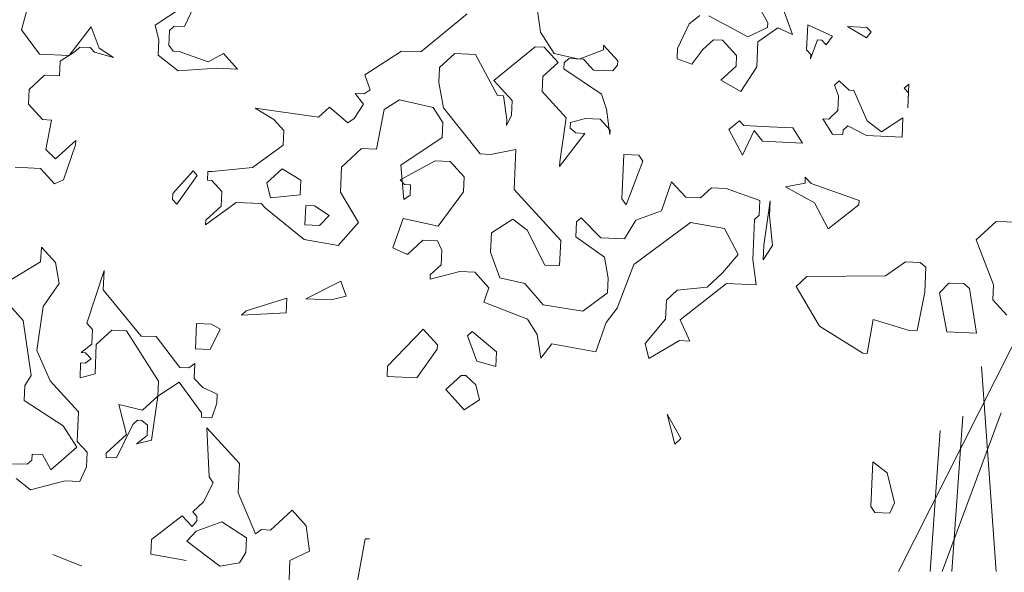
# Model space of a CAD drawing. Header units: metres. Extents: x 199581 to 207779, y 462378 to 466293.
# Tile 54 of 134: x 207407.567 to 207408.336, y 465967.744 to 465968.177. Entities that reach past the tile are written whole.
import ezdxf

# ---------------------------------------------------------------- set-up
doc = ezdxf.new("R2010")
doc.units = ezdxf.units.M
doc.layers.get('0').update_dxf_attribs({"lineweight": 25})
doc.layers.add('V-WE-GR-BOOM-SD', color=10, linetype='Continuous', lineweight=18)

# ---------------------------------------------------------------- blocks, each defined once
blk = doc.blocks.new('wadi bodem')
at = {"flags": 128}
for points in [[(215436.084, 542696.2191), (215435.8215, 542696.7391)], [(215435.9071, 542696.2191), (215435.9338, 542696.5907)], [(215436.0048, 542696.2191), (215435.8982, 542696.5067)], [(215435.9871, 542696.2191), (215435.9676, 542696.5009)], [(215436.0262, 542696.2191), (215436.0085, 542696.4747)]]:
    blk.add_lwpolyline(points, dxfattribs=at)
blk = doc.blocks.new('struik2')
for p, q in [((215452.9777, 542676.4877), (215452.8256, 542676.3774)), ((215454.4956, 542676.4951), (215454.5201, 542676.454)), ((215454.5898, 542676.4251), (215454.5613, 542676.4949)), ((215452.4563, 542676.3499), (215452.4854, 542676.4729)), ((215453.8923, 542676.4027), (215453.8802, 542676.4684)), ((215454.3314, 542676.4669), (215454.3027, 542676.4424)), ((215454.4667, 542676.4132), (215454.3561, 542676.4669)), ((215452.9076, 542676.3772), (215452.9365, 542676.4468)), ((215453.6873, 542676.4444), (215453.5639, 542676.334)), ((215454.3027, 542676.4424), (215454.2737, 542676.3728)), ((215454.5201, 542676.4417), (215454.4667, 542676.4132)), ((215454.4953, 542676.4008), (215454.5488, 542676.4416)), ((215454.5201, 542676.454), (215454.5201, 542676.4417)), ((215454.5488, 542676.4416), (215454.5898, 542676.4251)), ((215454.6309, 542676.4537), (215454.6307, 542676.3839)), ((215454.7005, 542676.4247), (215454.6309, 542676.4537)), ((215454.7416, 542676.4533), (215454.7949, 542676.4244)), ((215454.795, 542676.4531), (215454.7416, 542676.4533)), ((215454.7949, 542676.4244), (215454.8072, 542676.4408)), ((215454.8072, 542676.4408), (215454.795, 542676.4531)), ((215454.6429, 542676.3593), (215454.6595, 542676.4126)), ((215454.6595, 542676.4126), (215454.6718, 542676.4125)), ((215454.6718, 542676.4125), (215454.684, 542676.4002)), ((215454.684, 542676.4002), (215454.7005, 542676.4247)), ((215452.8256, 542676.3774), (215452.8377, 542676.3364)), ((215452.8665, 542676.365), (215452.8789, 542676.3773)), ((215452.8789, 542676.3773), (215452.9076, 542676.3772)), ((215453.9331, 542676.3452), (215453.8923, 542676.4027)), ((215454.3434, 542676.3726), (215454.3723, 542676.4012)), ((215454.3723, 542676.4012), (215454.3969, 542676.4011)), ((215454.3969, 542676.4011), (215454.4378, 542676.3599)), ((215454.4951, 542676.331), (215454.4953, 542676.4008)), ((215454.6307, 542676.3839), (215454.6429, 542676.3716)), ((215452.5094, 542676.2841), (215452.4563, 542676.3499)), ((215452.6491, 542676.3657), (215452.5914, 542676.2838)), ((215452.6735, 542676.3082), (215452.6491, 542676.3657)), ((215452.8664, 542676.324), (215452.8665, 542676.365)), ((215453.7688, 542676.2636), (215453.8798, 542676.3617)), ((215453.8798, 542676.3617), (215453.9045, 542676.3617)), ((215453.9045, 542676.3617), (215453.9453, 542676.3205)), ((215454.0685, 542676.3611), (215454.0028, 542676.3326)), ((215454.0686, 542676.3734), (215454.0685, 542676.3611)), ((215454.1095, 542676.3323), (215454.0686, 542676.3734)), ((215454.2737, 542676.3728), (215454.2736, 542676.3441)), ((215454.3146, 542676.3316), (215454.3434, 542676.3726)), ((215454.4378, 542676.3599), (215454.4377, 542676.3312)), ((215454.6429, 542676.3716), (215454.6429, 542676.3593)), ((215452.8377, 542676.3364), (215452.8376, 542676.2954)), ((215452.8787, 542676.3075), (215452.8664, 542676.324)), ((215453.5105, 542676.3342), (215453.4118, 542676.2648)), ((215453.5639, 542676.334), (215453.5105, 542676.3342)), ((215453.6171, 542676.2928), (215453.6582, 542676.3337)), ((215453.6582, 542676.3337), (215453.7156, 542676.3335)), ((215453.7156, 542676.3335), (215453.7809, 542676.2226)), ((215454.0028, 542676.3326), (215453.9331, 542676.3452)), ((215453.9618, 542676.3205), (215453.9741, 542676.3327)), ((215453.9741, 542676.3327), (215454.0151, 542676.3326)), ((215454.0151, 542676.3326), (215454.0437, 542676.3038)), ((215454.1094, 542676.32), (215454.1095, 542676.3323)), ((215454.2736, 542676.3441), (215454.3146, 542676.3316)), ((215454.4377, 542676.3312), (215454.3965, 542676.2903)), ((215454.4539, 542676.2614), (215454.4951, 542676.331)), ((215452.5668, 542676.2675), (215452.6079, 542676.2961)), ((215452.6079, 542676.2961), (215452.6202, 542676.3084)), ((215452.6202, 542676.3084), (215452.6489, 542676.3083)), ((215452.6489, 542676.3083), (215452.6612, 542676.2959)), ((215452.6612, 542676.2959), (215452.7145, 542676.2834)), ((215452.7145, 542676.2834), (215452.6735, 542676.3082)), ((215452.8376, 542676.2954), (215452.8949, 542676.2541)), ((215452.8951, 542676.3075), (215452.8787, 542676.3075)), ((215452.977, 542676.2826), (215452.8951, 542676.3075)), ((215453.0181, 542676.3071), (215452.977, 542676.2826)), ((215453.059, 542676.2659), (215453.0181, 542676.3071)), ((215453.9453, 542676.3205), (215453.9042, 542676.2796)), ((215453.9617, 542676.304), (215453.9618, 542676.3205)), ((215454.0682, 542676.2381), (215453.9617, 542676.304)), ((215454.0437, 542676.3038), (215454.0971, 542676.3036)), ((215454.0971, 542676.3036), (215454.1094, 542676.32)), ((215454.7247, 542676.3016), (215454.7124, 542676.2893)), ((215454.7534, 542676.2769), (215454.7247, 542676.3016)), ((215454.9052, 542676.2887), (215454.9176, 542676.301)), ((215454.9176, 542676.301), (215454.9174, 542676.2353)), ((215452.5914, 542676.2838), (215452.5094, 542676.2841)), ((215452.5666, 542676.2265), (215452.5668, 542676.2675)), ((215453.6169, 542676.2518), (215453.6171, 542676.2928)), ((215453.9042, 542676.2796), (215453.9041, 542676.2386)), ((215454.3965, 542676.2903), (215454.4539, 542676.2614)), ((215454.7124, 542676.2893), (215454.7246, 542676.2606)), ((215454.7657, 542676.2768), (215454.7534, 542676.2769)), ((215454.8065, 542676.1947), (215454.7657, 542676.2768)), ((215454.9175, 542676.2763), (215454.9052, 542676.2887)), ((215454.9174, 542676.2353), (215454.9175, 542676.2763)), ((215452.8949, 542676.2541), (215453.0016, 542676.2661)), ((215453.0016, 542676.2661), (215453.059, 542676.2659)), ((215453.4118, 542676.2648), (215453.4281, 542676.2237)), ((215453.6331, 542676.182), (215453.6169, 542676.2518)), ((215453.8219, 542676.2101), (215453.7688, 542676.2636)), ((215454.7246, 542676.2606), (215454.7245, 542676.2195)), ((215452.4844, 542676.1857), (215452.5256, 542676.2266)), ((215452.5256, 542676.2266), (215452.5666, 542676.2265)), ((215453.4281, 542676.2237), (215453.4117, 542676.2115)), ((215453.7809, 542676.2226), (215453.7973, 542676.2225)), ((215453.7973, 542676.2225), (215453.8094, 542676.1568)), ((215453.9041, 542676.2386), (215453.9736, 542676.1686)), ((215454.0844, 542676.197), (215454.0682, 542676.2381)), ((215454.7245, 542676.2195), (215454.6998, 542676.195)), ((215452.4843, 542676.1447), (215452.4844, 542676.1857)), ((215453.4117, 542676.2115), (215453.3871, 542676.2115)), ((215453.3871, 542676.2115), (215453.4116, 542676.1827)), ((215453.469, 542676.1702), (215453.5101, 542676.1988)), ((215453.5101, 542676.1988), (215453.6044, 542676.1821)), ((215453.8218, 542676.1691), (215453.8219, 542676.2101)), ((215454.0965, 542676.1272), (215454.0844, 542676.197)), ((215454.6998, 542676.195), (215454.6834, 542676.1951)), ((215454.6834, 542676.1951), (215454.712, 542676.1539)), ((215454.8474, 542676.1658), (215454.8065, 542676.1947)), ((215454.905, 542676.2066), (215454.8474, 542676.1658)), ((215454.9048, 542676.1533), (215454.905, 542676.2066)), ((215453.2884, 542676.1421), (215453.112, 542676.1591)), ((215453.112, 542676.1591), (215453.1653, 542676.1302)), ((215453.3172, 542676.1707), (215453.2884, 542676.1421)), ((215453.3704, 542676.1295), (215453.3172, 542676.1707)), ((215453.4116, 542676.1827), (215453.3868, 542676.1418)), ((215453.4522, 542676.0595), (215453.469, 542676.1702)), ((215453.6044, 542676.1821), (215453.633, 542676.141)), ((215453.7394, 542676.0586), (215453.6331, 542676.182)), ((215453.8094, 542676.1404), (215453.8218, 542676.1691)), ((215453.9736, 542676.1686), (215453.9609, 542676.0456)), ((215453.9858, 542676.1563), (215454.0269, 542676.1685)), ((215454.0269, 542676.1685), (215454.0679, 542676.1683)), ((215454.0679, 542676.1683), (215454.0966, 542676.1395)), ((215454.4536, 542676.1794), (215454.4248, 542676.1549)), ((215454.4659, 542676.167), (215454.4536, 542676.1794)), ((215454.5356, 542676.1668), (215454.4659, 542676.167)), ((215454.6012, 542676.1666), (215454.5356, 542676.1668)), ((215454.6298, 542676.1255), (215454.6012, 542676.1666)), ((215454.7407, 542676.1662), (215454.7531, 542676.1784)), ((215454.7407, 542676.1538), (215454.7407, 542676.1662)), ((215454.7531, 542676.1784), (215454.8063, 542676.1536)), ((215452.5252, 542676.1035), (215452.4843, 542676.1447)), ((215453.3868, 542676.1418), (215453.3704, 542676.1295)), ((215453.633, 542676.141), (215453.6328, 542676.1)), ((215453.8094, 542676.1568), (215453.8094, 542676.1404)), ((215453.9858, 542676.1399), (215453.9858, 542676.1563)), ((215454.0022, 542676.1275), (215453.9858, 542676.1399)), ((215454.0966, 542676.1395), (215454.0965, 542676.1272)), ((215454.4248, 542676.1549), (215454.4656, 542676.085)), ((215454.4656, 542676.085), (215454.4945, 542676.1546)), ((215454.4945, 542676.1546), (215454.5191, 542676.1258)), ((215454.712, 542676.1539), (215454.7407, 542676.1538)), ((215454.8063, 542676.1536), (215454.9048, 542676.1533)), ((215452.5498, 542676.1035), (215452.5252, 542676.1035)), ((215452.5372, 542676.0215), (215452.5498, 542676.1035)), ((215453.1653, 542676.1302), (215453.1939, 542676.1014)), ((215453.9608, 542676.0333), (215454.0268, 542676.1274)), ((215454.0268, 542676.1274), (215454.0022, 542676.1275)), ((215454.5191, 542676.1258), (215454.6298, 542676.1255)), ((215453.1939, 542676.1014), (215453.1938, 542676.0604)), ((215453.6328, 542676.1), (215453.5218, 542676.0183)), ((215452.6194, 542676.0499), (215452.5659, 542675.9967)), ((215452.6193, 542676.0376), (215452.6194, 542676.0499)), ((215453.1938, 542676.0604), (215453.1115, 542675.995)), ((215453.3577, 542676.0065), (215453.4112, 542676.0597)), ((215453.4112, 542676.0597), (215453.4522, 542676.0595)), ((215453.7681, 542676.0585), (215453.7394, 542676.0586)), ((215453.8379, 542676.0747), (215453.7681, 542676.0585)), ((215453.8375, 542675.9639), (215453.8379, 542676.0747)), ((215454.1374, 542676.0737), (215454.137, 542675.9507)), ((215454.1784, 542676.0736), (215454.1374, 542676.0737)), ((215454.1492, 542675.9342), (215454.1906, 542676.0572)), ((215454.1906, 542676.0572), (215454.1784, 542676.0736)), ((215452.5659, 542675.9967), (215452.5372, 542676.0215)), ((215452.5903, 542675.9392), (215452.6193, 542676.0376)), ((215453.5217, 542675.9773), (215453.6162, 542676.0344)), ((215453.6162, 542676.0344), (215453.6573, 542676.0343)), ((215453.6573, 542676.0343), (215453.6981, 542675.9931)), ((215453.9609, 542676.0456), (215453.9608, 542676.0333)), ((215454.6582, 542676.0146), (215454.6418, 542676.0311)), ((215454.6418, 542676.0311), (215454.6418, 542676.0147)), ((215453.1115, 542675.995), (215453.0007, 542675.9789)), ((215453.1935, 542675.9947), (215453.1524, 542675.9538)), ((215453.2468, 542675.9658), (215453.1935, 542675.9947)), ((215453.3575, 542675.9368), (215453.3577, 542676.0065)), ((215453.5218, 542676.0183), (215453.5338, 542675.9239)), ((215454.2725, 542676.0036), (215454.2476, 542675.9216)), ((215454.3134, 542675.9624), (215454.2725, 542676.0036)), ((215454.6418, 542676.0147), (215454.5884, 542676.0025)), ((215454.5884, 542676.0025), (215454.6703, 542675.9613)), ((215454.7934, 542675.9732), (215454.6582, 542676.0146)), ((215452.455, 542675.9684), (215452.5248, 542675.9682)), ((215452.5248, 542675.9682), (215452.5657, 542675.927)), ((215452.9474, 542675.9791), (215452.8938, 542675.9136)), ((215452.906, 542675.8849), (215452.9596, 542675.9668)), ((215452.9596, 542675.9668), (215452.9474, 542675.9791)), ((215452.9884, 542675.979), (215452.9883, 542675.9544)), ((215453.0007, 542675.9789), (215452.9884, 542675.979)), ((215453.534, 542675.9649), (215453.5217, 542675.9773)), ((215453.6981, 542675.9931), (215453.698, 542675.9521)), ((215454.3832, 542675.9909), (215454.3544, 542675.9623)), ((215454.4243, 542675.9908), (215454.3832, 542675.9909)), ((215454.5185, 542675.9617), (215454.4243, 542675.9908)), ((215454.7934, 542675.9609), (215454.7934, 542675.9732)), ((215452.9883, 542675.9544), (215453.0006, 542675.9543)), ((215453.0006, 542675.9543), (215453.0292, 542675.9255)), ((215453.1524, 542675.9538), (215453.1646, 542675.9128)), ((215453.2467, 542675.9248), (215453.2468, 542675.9658)), ((215453.5504, 542675.9649), (215453.534, 542675.9649)), ((215453.5503, 542675.9361), (215453.5504, 542675.9649)), ((215453.698, 542675.9521), (215453.6321, 542675.8538)), ((215453.9725, 542675.8281), (215453.8375, 542675.9639)), ((215454.137, 542675.9507), (215454.1492, 542675.9342)), ((215454.3544, 542675.9623), (215454.3134, 542675.9624)), ((215454.5184, 542675.9207), (215454.5185, 542675.9617)), ((215454.5472, 542675.9617), (215454.5345, 542675.8386)), ((215454.5471, 542675.9206), (215454.5472, 542675.9617)), ((215454.6703, 542675.9613), (215454.7111, 542675.8914)), ((215454.7111, 542675.8914), (215454.7934, 542675.9609)), ((215452.5657, 542675.927), (215452.5903, 542675.9392)), ((215452.8938, 542675.9136), (215452.8938, 542675.8972)), ((215453.0292, 542675.9255), (215453.0291, 542675.8845)), ((215453.1646, 542675.9128), (215453.2467, 542675.9248)), ((215453.4105, 542675.8545), (215453.3575, 542675.9368)), ((215453.5338, 542675.9239), (215453.5503, 542675.9361)), ((215454.2476, 542675.9216), (215454.1778, 542675.8931)), ((215454.5061, 542675.9085), (215454.5184, 542675.9207)), ((215454.5592, 542675.8385), (215454.5471, 542675.9206)), ((215455.1748, 542675.9309), (215455.1213, 542675.8778)), ((215455.2323, 542675.9307), (215455.1748, 542675.9309)), ((215452.8938, 542675.8972), (215452.906, 542675.8849)), ((215452.9879, 542675.8313), (215453.0702, 542675.8967)), ((215453.0702, 542675.8967), (215453.1399, 542675.8964)), ((215453.1399, 542675.8964), (215453.1522, 542675.8841)), ((215453.263, 542675.896), (215453.2628, 542675.8427)), ((215453.2876, 542675.896), (215453.263, 542675.896)), ((215453.3285, 542675.8712), (215453.2876, 542675.896)), ((215454.026, 542675.8936), (215454.0137, 542675.8813)), ((215454.0833, 542675.8401), (215454.026, 542675.8936)), ((215454.1778, 542675.8931), (215454.1489, 542675.8399)), ((215454.1774, 542675.77), (215454.3296, 542675.8926)), ((215454.3296, 542675.8926), (215454.4239, 542675.88)), ((215454.5057, 542675.7977), (215454.5061, 542675.9085)), ((215453.0291, 542675.8845), (215452.9879, 542675.8436)), ((215453.1522, 542675.8841), (215453.2627, 542675.8017)), ((215453.3038, 542675.8426), (215453.3285, 542675.8712)), ((215453.5337, 542675.8706), (215453.5088, 542675.7886)), ((215453.6321, 542675.8538), (215453.5337, 542675.8706)), ((215453.7797, 542675.8411), (215453.8373, 542675.8819)), ((215453.8373, 542675.8819), (215453.8782, 542675.853)), ((215454.0137, 542675.8813), (215454.0135, 542675.8403)), ((215454.4239, 542675.88), (215454.4647, 542675.8101)), ((215455.1213, 542675.8778), (215455.1743, 542675.7545)), ((215452.9879, 542675.8436), (215452.9879, 542675.8313)), ((215453.2628, 542675.8427), (215453.3038, 542675.8426)), ((215453.357, 542675.7891), (215453.4105, 542675.8545)), ((215453.7795, 542675.7877), (215453.7797, 542675.8411)), ((215453.8782, 542675.853), (215453.9312, 542675.7585)), ((215454.0135, 542675.8403), (215454.0954, 542675.7867)), ((215454.1489, 542675.8399), (215454.0833, 542675.8401)), ((215454.5345, 542675.8386), (215454.5344, 542675.7976)), ((215454.5344, 542675.7976), (215454.5592, 542675.8385)), ((215453.5497, 542675.772), (215453.5909, 542675.8129)), ((215453.5909, 542675.8129), (215453.6319, 542675.8128)), ((215453.6319, 542675.8128), (215453.6442, 542675.7882)), ((215453.9723, 542675.7584), (215453.9725, 542675.8281)), ((215454.4647, 542675.8101), (215454.4235, 542675.7569)), ((215454.9283, 542675.8086), (215454.8748, 542675.7678)), ((215454.9693, 542675.8085), (215454.9283, 542675.8086)), ((215454.9857, 542675.7961), (215454.9693, 542675.8085)), ((215453.2627, 542675.8017), (215453.357, 542675.7891)), ((215453.5088, 542675.7886), (215453.5497, 542675.772)), ((215453.6442, 542675.7882), (215453.644, 542675.7471)), ((215453.808, 542675.7179), (215453.7795, 542675.7877)), ((215454.0954, 542675.7867), (215454.1075, 542675.7292)), ((215454.5178, 542675.7279), (215454.5057, 542675.7977)), ((215454.9855, 542675.7264), (215454.9857, 542675.7961)), ((215452.5364, 542675.7507), (215452.5362, 542675.7097)), ((215452.5773, 542675.7095), (215452.5364, 542675.7507)), ((215453.9312, 542675.7585), (215453.9723, 542675.7584)), ((215454.136, 542675.6471), (215454.1774, 542675.77)), ((215454.4235, 542675.7569), (215454.3824, 542675.716)), ((215454.6574, 542675.7562), (215454.6285, 542675.7276)), ((215454.8748, 542675.7678), (215454.6574, 542675.7562)), ((215455.0512, 542675.7549), (215455.0265, 542675.7263)), ((215455.0922, 542675.7548), (215455.0512, 542675.7549)), ((215455.1086, 542675.7424), (215455.0922, 542675.7548)), ((215455.1743, 542675.7545), (215455.1741, 542675.7135)), ((215453.644, 542675.7471), (215453.6152, 542675.7185)), ((215453.6152, 542675.7062), (215453.6973, 542675.7305)), ((215453.6973, 542675.7305), (215453.7383, 542675.7304)), ((215453.7383, 542675.7304), (215453.7792, 542675.6893)), ((215454.1075, 542675.7292), (215454.1074, 542675.6882)), ((215454.3123, 542675.6219), (215454.4357, 542675.7282)), ((215454.4357, 542675.7282), (215454.5178, 542675.7279)), ((215454.6285, 542675.7276), (215454.6979, 542675.6207)), ((215454.9687, 542675.6198), (215454.9855, 542675.7264)), ((215455.0265, 542675.7263), (215455.0507, 542675.6195)), ((215455.1328, 542675.6193), (215455.1086, 542675.7424)), ((215452.5362, 542675.7097), (215452.4129, 542675.628)), ((215452.5894, 542675.6521), (215452.5773, 542675.7095)), ((215453.6152, 542675.7185), (215453.6152, 542675.7062)), ((215453.8777, 542675.7054), (215453.808, 542675.7179)), ((215453.9309, 542675.6477), (215453.8777, 542675.7054)), ((215454.3003, 542675.704), (215454.2715, 542675.6754)), ((215454.3824, 542675.716), (215454.3003, 542675.704)), ((215455.1741, 542675.7135), (215455.215, 542675.6723)), ((215452.7126, 542675.6927), (215452.6711, 542675.5451)), ((215452.7124, 542675.6394), (215452.7126, 542675.6927)), ((215453.369, 542675.6906), (215453.2744, 542675.6376)), ((215453.3853, 542675.6495), (215453.369, 542675.6906)), ((215453.7792, 542675.6893), (215453.7668, 542675.6483)), ((215454.1074, 542675.6882), (215454.0416, 542675.6351)), ((215454.2715, 542675.6754), (215454.2713, 542675.622)), ((215452.5482, 542675.5866), (215452.5894, 542675.6521)), ((215453.3442, 542675.6373), (215453.3853, 542675.6495)), ((215453.7668, 542675.6483), (215453.8897, 542675.6069)), ((215454.0416, 542675.6351), (215453.9309, 542675.6477)), ((215454.1071, 542675.6062), (215454.136, 542675.6471)), ((215454.8331, 542675.5505), (215454.8457, 542675.6448)), ((215454.8457, 542675.6448), (215454.9441, 542675.6199)), ((215452.8228, 542675.5159), (215452.7124, 542675.6394)), ((215453.2211, 542675.6377), (215453.1102, 542675.5971)), ((215453.221, 542675.5967), (215453.2211, 542675.6377)), ((215453.2744, 542675.6376), (215453.3442, 542675.6373)), ((215454.2713, 542675.622), (215454.2177, 542675.5525)), ((215454.3408, 542675.5644), (215454.3123, 542675.6219)), ((215454.6979, 542675.6207), (215454.8208, 542675.5505)), ((215454.9441, 542675.6199), (215454.9687, 542675.6198)), ((215455.0507, 542675.6195), (215455.1328, 542675.6193)), ((215452.4538, 542675.5869), (215452.4947, 542675.5457)), ((215452.5354, 542675.4635), (215452.5482, 542675.5866)), ((215453.1102, 542675.5971), (215453.0979, 542675.5848)), ((215453.0979, 542675.5848), (215453.221, 542675.5967)), ((215453.8897, 542675.6069), (215453.9183, 542675.5657)), ((215454.0823, 542675.5242), (215454.1071, 542675.6062)), ((215453.6024, 542675.5668), (215453.5077, 542675.4604)), ((215453.6433, 542675.5256), (215453.6024, 542675.5668)), ((215453.7378, 542675.5663), (215453.7254, 542675.5541)), ((215453.8074, 542675.5128), (215453.7378, 542675.5663)), ((215453.9183, 542675.5657), (215453.9304, 542675.5001)), ((215454.2299, 542675.5114), (215454.3121, 542675.5645)), ((215454.3121, 542675.5645), (215454.3408, 542675.5644)), ((215452.4947, 542675.5457), (215452.5229, 542675.3938)), ((215452.6711, 542675.5451), (215452.6874, 542675.5287)), ((215452.9747, 542675.5565), (215452.9745, 542675.4867)), ((215453.0157, 542675.5563), (215452.9747, 542675.5565)), ((215453.0155, 542675.4866), (215453.0403, 542675.544)), ((215453.0403, 542675.544), (215453.0157, 542675.5563)), ((215453.7254, 542675.5541), (215453.7539, 542675.4842)), ((215453.9304, 542675.5001), (215453.9592, 542675.541)), ((215453.9592, 542675.541), (215454.0823, 542675.5242)), ((215454.2177, 542675.5525), (215454.2299, 542675.5114)), ((215454.8208, 542675.5505), (215454.8331, 542675.5505)), ((215452.6874, 542675.5287), (215452.6873, 542675.4877)), ((215452.6996, 542675.4876), (215452.7408, 542675.5285)), ((215452.7408, 542675.5285), (215452.7818, 542675.5284)), ((215452.7818, 542675.5284), (215452.8757, 542675.3927)), ((215452.8638, 542675.5158), (215452.8228, 542675.5159)), ((215452.9333, 542675.4335), (215452.8638, 542675.5158)), ((215453.5897, 542675.4314), (215453.6433, 542675.5133)), ((215453.6433, 542675.5133), (215453.6433, 542675.5256)), ((215453.8072, 542675.4717), (215453.8074, 542675.5128)), ((215452.6873, 542675.4877), (215452.6585, 542675.4631)), ((215452.6994, 542675.4056), (215452.6996, 542675.4876)), ((215452.9745, 542675.4867), (215453.0155, 542675.4866)), ((215453.7539, 542675.4842), (215453.8072, 542675.4717)), ((215452.5762, 542675.3813), (215452.5354, 542675.4635)), ((215452.6585, 542675.4631), (215452.6708, 542675.4631)), ((215452.6708, 542675.4631), (215452.6872, 542675.4466)), ((215453.5077, 542675.4604), (215453.5076, 542675.4317)), ((215452.6584, 542675.4344), (215452.6583, 542675.3934)), ((215452.6707, 542675.4344), (215452.6584, 542675.4344)), ((215452.6872, 542675.4466), (215452.6707, 542675.4344)), ((215452.9579, 542675.4335), (215452.9333, 542675.4335)), ((215452.9744, 542675.4457), (215452.9579, 542675.4335)), ((215452.9742, 542675.4047), (215452.9744, 542675.4457)), ((215453.5076, 542675.4317), (215453.5897, 542675.4314)), ((215453.7128, 542675.4433), (215453.6716, 542675.4024)), ((215453.7251, 542675.4433), (215453.7128, 542675.4433)), ((215453.7537, 542675.4186), (215453.7251, 542675.4433)), ((215452.6583, 542675.3934), (215452.6994, 542675.4056)), ((215452.9988, 542675.38), (215452.9742, 542675.4047)), ((215453.6716, 542675.4024), (215453.7248, 542675.3489)), ((215453.7659, 542675.3775), (215453.7537, 542675.4186)), ((215452.5229, 542675.3938), (215452.5064, 542675.3652)), ((215452.658, 542675.299), (215452.5762, 542675.3813)), ((215452.8757, 542675.3927), (215452.8756, 542675.3517)), ((215452.8756, 542675.3517), (215452.9332, 542675.3925)), ((215452.9332, 542675.3925), (215452.9985, 542675.3102)), ((215453.0397, 542675.3634), (215452.9988, 542675.38)), ((215453.7248, 542675.3489), (215453.7659, 542675.3775)), ((215452.5064, 542675.3652), (215452.5063, 542675.3241)), ((215452.8756, 542675.3517), (215452.8344, 542675.3108)), ((215452.8629, 542675.2286), (215452.8756, 542675.3517)), ((215453.0396, 542675.3388), (215453.0397, 542675.3634)), ((215454.3277, 542675.2937), (215454.2869, 542675.3594)), ((215454.2869, 542675.3594), (215454.3112, 542675.2773)), ((215452.5063, 542675.3241), (215452.6168, 542675.2581)), ((215452.8344, 542675.3108), (215452.7688, 542675.3233)), ((215452.7688, 542675.3233), (215452.7932, 542675.2412)), ((215453.0272, 542675.2978), (215453.0396, 542675.3388)), ((215452.6577, 542675.217), (215452.658, 542675.299)), ((215452.9985, 542675.3102), (215452.9985, 542675.2979)), ((215452.9985, 542675.2979), (215453.0272, 542675.2978)), ((215454.3112, 542675.2773), (215454.3277, 542675.2937)), ((215452.6168, 542675.2581), (215452.6577, 542675.2006)), ((215452.7684, 542675.1756), (215452.8097, 542675.2698)), ((215452.8097, 542675.2698), (215452.822, 542675.2821)), ((215452.822, 542675.2821), (215452.8343, 542675.2821)), ((215452.8343, 542675.2821), (215452.8507, 542675.2697)), ((215452.8507, 542675.2697), (215452.8506, 542675.241)), ((215453.1089, 542675.1745), (215453.0148, 542675.2692)), ((215453.0148, 542675.2692), (215453.0267, 542675.1338)), ((215452.7932, 542675.2412), (215452.7397, 542675.188)), ((215452.8506, 542675.241), (215452.8218, 542675.2165)), ((215454.8609, 542675.2509), (215454.8605, 542675.1278)), ((215454.9018, 542675.2221), (215454.8609, 542675.2509)), ((215452.6864, 542675.1882), (215452.6577, 542675.217)), ((215452.8218, 542675.2165), (215452.8629, 542675.2286)), ((215454.9261, 542675.1399), (215454.9018, 542675.2221)), ((215452.5632, 542675.1763), (215452.5345, 542675.1764)), ((215452.5345, 542675.1764), (215452.5345, 542675.1599)), ((215452.5877, 542675.1352), (215452.5632, 542675.1763)), ((215452.6577, 542675.2006), (215452.5877, 542675.1352)), ((215452.6862, 542675.1472), (215452.6864, 542675.1882)), ((215452.7397, 542675.188), (215452.7396, 542675.1757)), ((215452.5345, 542675.1599), (215452.5221, 542675.1477)), ((215452.7396, 542675.1757), (215452.7684, 542675.1756)), ((215453.1086, 542675.0925), (215453.1089, 542675.1745)), ((215452.5221, 542675.1477), (215452.4811, 542675.1478)), ((215452.6697, 542675.1062), (215452.6862, 542675.1472)), ((215453.0267, 542675.1338), (215453.0389, 542675.1173)), ((215454.8605, 542675.1278), (215454.8727, 542675.1114)), ((215454.9137, 542675.1113), (215454.9261, 542675.1399)), ((215452.4933, 542675.1068), (215452.5342, 542675.0779)), ((215452.5342, 542675.0779), (215452.6287, 542675.1063)), ((215452.6287, 542675.1063), (215452.6697, 542675.1062)), ((215453.0389, 542675.1173), (215453.0141, 542675.064)), ((215454.8727, 542675.1114), (215454.9137, 542675.1113)), ((215453.1616, 542674.9815), (215453.1086, 542675.0925)), ((215453.0141, 542675.064), (215452.9853, 542675.0354)), ((215453.2603, 542675.0509), (215453.2026, 542674.9937)), ((215453.3011, 542675.0098), (215453.2603, 542675.0509)), ((215452.9566, 542675.0232), (215452.8743, 542674.9537)), ((215452.9852, 542674.9944), (215452.9566, 542675.0232)), ((215452.9853, 542675.0354), (215452.9976, 542675.0231)), ((215452.9976, 542675.0231), (215452.9976, 542675.0108)), ((215452.9976, 542675.0108), (215452.9852, 542674.9944)), ((215453.0673, 542675.0105), (215452.9975, 542674.9821)), ((215453.1369, 542674.9693), (215453.0673, 542675.0105)), ((215453.178, 542674.9938), (215453.1616, 542674.9815)), ((215453.2026, 542674.9937), (215453.178, 542674.9938)), ((215453.3132, 542674.94), (215453.3011, 542675.0098)), ((215452.9975, 542674.9821), (215452.9728, 542674.9534)), ((215453.1368, 542674.9283), (215453.1369, 542674.9693)), ((215453.4651, 542674.9805), (215453.4483, 542674.8575)), ((215453.4775, 542674.9805), (215453.4651, 542674.9805)), ((215452.8743, 542674.9537), (215452.8742, 542674.9127)), ((215452.9728, 542674.9534), (215453.0669, 542674.8875)), ((215453.2598, 542674.9115), (215453.3132, 542674.94)), ((215452.8742, 542674.9127), (215452.9726, 542674.9001)), ((215453.1203, 542674.8996), (215453.1368, 542674.9283)), ((215453.2596, 542674.8581), (215453.2598, 542674.9115)), ((215452.6853, 542674.8723), (215452.6034, 542674.9013)), ((215453.0669, 542674.8875), (215453.1203, 542674.8996))]:
    blk.add_line(p, q)

msp = doc.modelspace()

# ---------------------------------------------------------------- block references
at = {"layer": 'V-WE-GR-BOOM-SD'}
for name, p, xscale, yscale, zscale, rotation in [('struik2', (140301.58206, 315382.37704), 0.2823543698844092, 0.2823543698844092, 0.2823543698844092, 357.6346583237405), ('wadi bodem', (300478.62202, 231518.51102), -0.4320083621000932, 0.4320083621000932, 0.4320083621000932, 4.3668195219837e-05)]:
    msp.add_blockref(name, p, dxfattribs=dict(at, xscale=xscale, yscale=yscale, zscale=zscale, rotation=rotation))

doc.saveas('drawing.dxf')
